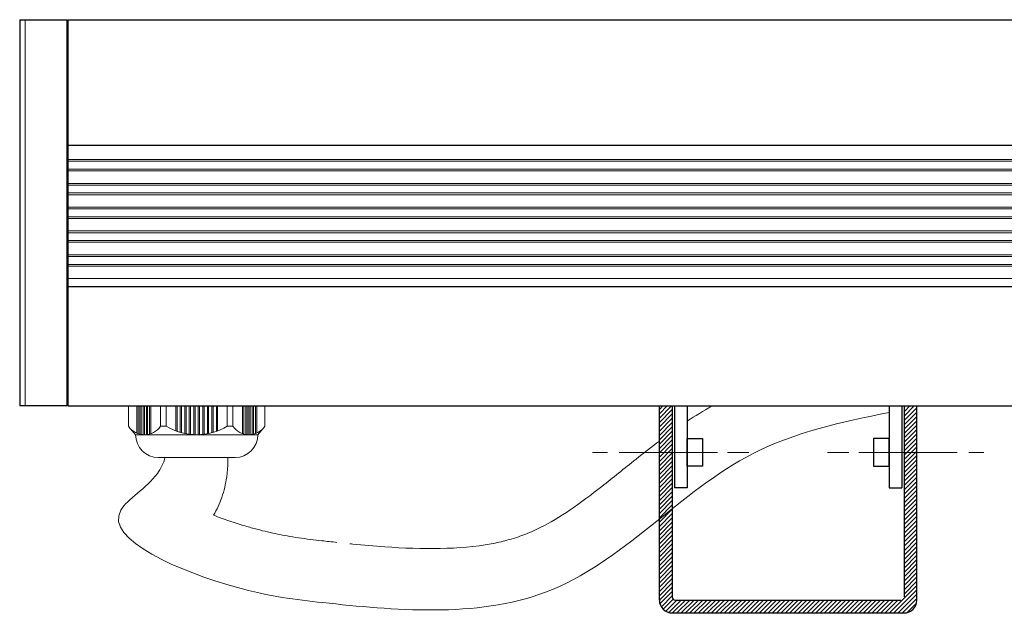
# Model space of a CAD drawing. Header units: millimetres. Extents: x -53556 to -50863, y 9628 to 12089.
# Tile 3 of 5: x -51613 to -51460, y 9753 to 9846. Entities that reach past the tile are written whole.
import ezdxf

# ---------------------------------------------------------------- set-up
doc = ezdxf.new("R2010")
doc.units = ezdxf.units.MM
doc.header["$LTSCALE"] = 0.5
doc.layers.add('_NL Sspike 750', color=7, linetype='Continuous')

# ---------------------------------------------------------------- blocks, each defined once
blk = doc.blocks.new('testa pressd')
at = {"lineweight": 9}
for p, q in [((-52517.57, 11106.27), (-52514.41, 11106.27)), ((-52513.97, 11105.9), (-52513.11, 11105.17)), ((-52517.57, 11104.99), (-52513.36, 11104.99)), ((-52517.57, 11104.79), (-52513.28, 11104.79)), ((-52517.57, 11104.49), (-52513.19, 11104.49)), ((-52517.57, 11104.29), (-52513.15, 11104.29)), ((-52517.57, 11103.99), (-52513.11, 11103.99)), ((-52517.57, 11103.79), (-52513.11, 11103.79)), ((-52513.11, 11105.17), (-52513.11, 11086.17)), ((-52517.57, 11103.49), (-52513.12, 11103.49)), ((-52517.57, 11103.29), (-52513.15, 11103.29)), ((-52517.57, 11102.99), (-52513.21, 11102.99)), ((-52517.57, 11102.79), (-52513.27, 11102.79)), ((-52517.57, 11101.29), (-52514.41, 11101.29)), ((-52514.41, 11100.42), (-52514.41, 11101.29)), ((-52509.57, 11089.71), (-52509.57, 11101.63)), ((-52517.57, 11100.42), (-52514.41, 11100.42)), ((-52517.57, 11098.92), (-52513.69, 11098.92)), ((-52517.57, 11098.72), (-52513.62, 11098.72)), ((-52517.57, 11098.22), (-52513.46, 11098.22)), ((-52517.57, 11098.02), (-52513.41, 11098.02)), ((-52517.57, 11097.52), (-52513.29, 11097.52)), ((-52517.57, 11097.32), (-52513.25, 11097.32)), ((-52517.57, 11096.82), (-52513.18, 11096.82)), ((-52517.57, 11096.62), (-52513.16, 11096.62)), ((-52517.57, 11096.12), (-52513.12, 11096.12)), ((-52517.57, 11095.92), (-52513.11, 11095.92)), ((-52517.57, 11095.42), (-52513.11, 11095.42)), ((-52517.57, 11095.22), (-52513.12, 11095.22)), ((-52517.57, 11094.72), (-52513.16, 11094.72)), ((-52517.57, 11094.52), (-52513.18, 11094.52)), ((-52517.57, 11094.02), (-52513.25, 11094.02)), ((-52517.57, 11093.82), (-52513.29, 11093.82)), ((-52517.57, 11093.32), (-52513.41, 11093.32)), ((-52517.57, 11093.12), (-52513.46, 11093.12)), ((-52517.57, 11092.62), (-52513.62, 11092.62)), ((-52517.57, 11092.42), (-52513.69, 11092.42)), ((-52517.57, 11090.92), (-52514.41, 11090.92)), ((-52517.57, 11090.05), (-52514.41, 11090.05)), ((-52514.41, 11090.05), (-52514.41, 11090.92)), ((-52517.57, 11088.55), (-52513.27, 11088.55)), ((-52517.57, 11088.35), (-52513.21, 11088.35)), ((-52517.57, 11088.05), (-52513.15, 11088.05)), ((-52517.57, 11087.85), (-52513.12, 11087.85)), ((-52517.57, 11087.55), (-52513.11, 11087.55)), ((-52517.57, 11087.35), (-52513.11, 11087.35)), ((-52517.57, 11087.05), (-52513.15, 11087.05)), ((-52517.57, 11086.85), (-52513.19, 11086.85)), ((-52517.57, 11086.55), (-52513.28, 11086.55)), ((-52517.57, 11086.35), (-52513.36, 11086.35)), ((-52513.97, 11085.44), (-52513.11, 11086.17)), ((-52517.57, 11085.07), (-52514.41, 11085.07))]:
    blk.add_line(p, q, dxfattribs=at)
for points in [[(-52514.41, 11101.29, 0.522355), (-52514.41, 11106.27, 0.899134)], [(-52514.41, 11100.42, -0.273684), (-52514.41, 11090.92, -1.05632)], [(-52514.41, 11090.05, -0.522355), (-52514.41, 11085.07, -0.899134)]]:
    blk.add_lwpolyline(points, format="xyb", dxfattribs=at)
for centre, start, end in [((-52513.11, 11101.63), 0, 90), ((-52513.11, 11089.71), 270, 0)]:
    blk.add_arc(centre, 3.54, start, end, dxfattribs=at)
blk = doc.blocks.new('Sspike 750 front')
at = {"lineweight": 5, "ltscale": 0.5}
h = blk.add_hatch(dxfattribs=at)
h.set_pattern_fill('ANSI31', color=256, scale=0.15, style=0)
h.set_pattern_definition([(45, (12695.9618, 3541.32576), (-0.3367596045, 0.3367596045), [])])
edge = h.paths.add_edge_path()
edge.add_line((-51473.81, 9785.56), (-51475.81, 9785.56))
edge.add_line((-51475.81, 9785.56), (-51475.81, 9755.91))
edge.add_arc((-51476.31, 9755.91), 0.5, -90, 0, ccw=False)
edge.add_line((-51476.31, 9755.41), (-51511.31, 9755.41))
edge.add_arc((-51511.31, 9755.91), 0.5, 180, 270, ccw=False)
edge.add_line((-51511.81, 9755.91), (-51511.81, 9785.56))
edge.add_line((-51511.81, 9785.56), (-51513.81, 9785.56))
edge.add_line((-51513.81, 9785.56), (-51513.81, 9755.41))
edge.add_arc((-51511.81, 9755.41), 2, 180, 270)
edge.add_line((-51511.81, 9753.41), (-51475.81, 9753.41))
edge.add_arc((-51475.81, 9755.41), 2, 270, 360)
edge.add_line((-51473.81, 9755.41), (-51473.81, 9785.56))
at = {"ltscale": 0.5}
for p, q in [((-51613.18, 9845.56), (-51613.18, 9785.56)), ((-51613.18, 9845.56), (-51605.88, 9845.56)), ((-51605.88, 9845.56), (-51605.88, 9785.56)), ((-51605.68, 9845.56), (-51605.68, 9785.56)), ((-51605.68, 9845.56), (-50870.68, 9845.56)), ((-51605.68, 9826.06), (-50870.68, 9826.06)), ((-51605.68, 9804.11), (-50870.68, 9804.11)), ((-51605.88, 9785.56), (-51613.18, 9785.56)), ((-51605.68, 9785.56), (-50870.68, 9785.56)), ((-51513.81, 9755.41), (-51513.81, 9785.56)), ((-51511.81, 9785.56), (-51511.81, 9755.91)), ((-51511.48, 9785.56), (-51511.48, 9772.86)), ((-51509.48, 9785.56), (-51509.48, 9772.86)), ((-51478.14, 9785.56), (-51478.14, 9772.86)), ((-51476.14, 9785.56), (-51476.14, 9772.86)), ((-51475.81, 9785.56), (-51475.81, 9755.91)), ((-51473.81, 9755.41), (-51473.81, 9785.56)), ((-51509.48, 9772.86), (-51511.48, 9772.86)), ((-51478.14, 9772.86), (-51476.14, 9772.86)), ((-51511.31, 9755.41), (-51476.31, 9755.41)), ((-51511.81, 9753.41), (-51475.81, 9753.41))]:
    blk.add_line(p, q, dxfattribs=at)
at = {"lineweight": 15, "ltscale": 0.5}
for p, q in [((-51612.34, 9785.56), (-51612.34, 9845.56)), ((-51605.68, 9823.57), (-50870.68, 9823.57)), ((-51605.68, 9822.35), (-50870.68, 9822.35)), ((-51605.68, 9819.87), (-50870.68, 9819.87)), ((-51605.68, 9818.65), (-50870.68, 9818.65)), ((-51605.68, 9816.17), (-50870.68, 9816.17)), ((-51605.68, 9814.95), (-50870.68, 9814.95)), ((-51605.68, 9812.47), (-50870.68, 9812.47)), ((-51605.68, 9811.25), (-50870.68, 9811.25)), ((-51605.68, 9808.77), (-50870.68, 9808.77)), ((-51605.68, 9807.55), (-50870.68, 9807.55))]:
    blk.add_line(p, q, dxfattribs=at)
at = {"lineweight": 5, "ltscale": 0.5}
for p, q in [((-51605.68, 9823.84), (-50870.68, 9823.84)), ((-51605.68, 9822.08), (-50870.68, 9822.08)), ((-51605.68, 9820.14), (-50870.68, 9820.14)), ((-51605.68, 9818.38), (-50870.68, 9818.38)), ((-51605.68, 9816.44), (-50870.68, 9816.44)), ((-51605.68, 9814.68), (-50870.68, 9814.68)), ((-51605.68, 9812.74), (-50870.68, 9812.74)), ((-51605.68, 9810.98), (-50870.68, 9810.98)), ((-51605.68, 9809.04), (-50870.68, 9809.04)), ((-51605.68, 9807.28), (-50870.68, 9807.28)), ((-51605.68, 9805.38), (-50870.68, 9805.38)), ((-51524.2, 9778.36), (-51521.88, 9778.36)), ((-51520.08, 9778.36), (-51504.79, 9778.36)), ((-51503.24, 9778.36), (-51499.94, 9778.36)), ((-51484.38, 9778.36), (-51487.68, 9778.36)), ((-51467.55, 9778.36), (-51482.83, 9778.36)), ((-51463.42, 9778.36), (-51465.75, 9778.36))]:
    blk.add_line(p, q, dxfattribs=at)
at = {"ltscale": 0.5}
for points in [[(-51509.48, 9780.49), (-51507.09, 9780.49), (-51507.09, 9776.23), (-51509.48, 9776.23)], [(-51478.14, 9780.49), (-51480.54, 9780.49), (-51480.54, 9776.23), (-51478.14, 9776.23)]]:
    blk.add_lwpolyline(points, close=True, dxfattribs=at)
for centre, radius, start, end in [((-51511.81, 9755.41), 2, 180, 270), ((-51511.31, 9755.91), 0.5, 180, 270), ((-51475.81, 9755.41), 2, 270, 0)]:
    blk.add_arc(centre, radius, start, end, dxfattribs=at)
at = {"lineweight": 15, "ltscale": 0.5}
blk.add_open_spline([(-51509.48, 9783.19), (-51508.26, 9784.01), (-51506.98, 9784.8), (-51505.65, 9785.56)], degree=3, dxfattribs=at)
for points, knots in [([(-51590.61, 9777.56), (-51590.83, 9776.68), (-51592.4, 9773.36), (-51604.64, 9766.6), (-51580.3, 9756.61), (-51560.56, 9754.37), (-51527.44, 9751.15), (-51505.64, 9778.71), (-51485.41, 9783.09), (-51478.14, 9784.56)], [3.672282, 3.672282, 3.672282, 3.672282, 6.42202, 14.444903, 35.988442, 49.649346, 84.272052, 123.109403, 145.144741, 145.144741, 145.144741, 145.144741]), ([(-51561.9, 9764.16), (-51561.73, 9764.15), (-51561.57, 9764.13), (-51559.78, 9763.95), (-51558.13, 9763.8), (-51553.56, 9763.48), (-51550.65, 9763.36), (-51545.06, 9763.48), (-51542.39, 9763.71), (-51539.11, 9764.31), (-51538.29, 9764.5), (-51536.57, 9764.95), (-51535.69, 9765.23), (-51534.02, 9765.87), (-51533.18, 9766.24), (-51530.81, 9767.42), (-51529.26, 9768.36), (-51526.07, 9770.52), (-51524.43, 9771.75), (-51521.04, 9774.41), (-51519.28, 9775.84), (-51516.27, 9778.23), (-51515.06, 9779.18), (-51513.81, 9780.12)], [53.071216, 53.071216, 53.071216, 53.071216, 53.586, 53.586, 58.800792, 58.800792, 68.054547, 68.054547, 77.308301, 77.308301, 80.534871, 80.534871, 84.325694, 84.325694, 88.116518, 88.116518, 94.843401, 94.843401, 101.570284, 101.570284, 108.297167, 108.297167, 112.577951, 112.577951, 112.577951, 112.577951]), ([(-51580.86, 9777.56), (-51580.85, 9777.22), (-51580.85, 9776.84), (-51580.87, 9776.09), (-51580.89, 9775.71), (-51580.95, 9775.05), (-51580.98, 9774.79), (-51581.1, 9773.99), (-51581.2, 9773.45), (-51581.46, 9772.39), (-51581.61, 9771.88), (-51582.13, 9770.4), (-51582.56, 9769.47), (-51583.06, 9768.59)], [1.40707, 1.40707, 1.40707, 1.40707, 2.028331, 2.028331, 2.57445, 2.57445, 2.91755, 2.91755, 3.603749, 3.603749, 4.289947, 4.289947, 5.600381, 5.600381, 5.600381, 5.600381]), ([(-51583.06, 9768.59), (-51582.28, 9768.29), (-51581.48, 9768), (-51579.82, 9767.44), (-51578.96, 9767.17), (-51577.51, 9766.74), (-51576.91, 9766.57), (-51575.75, 9766.26), (-51575.2, 9766.12), (-51573.6, 9765.74), (-51572.61, 9765.54), (-51570.44, 9765.15), (-51569.26, 9764.99), (-51567.45, 9764.76), (-51566.85, 9764.69), (-51565.48, 9764.54), (-51564.69, 9764.46), (-51563.9, 9764.37)], [30.449016, 30.449016, 30.449016, 30.449016, 32.595727, 32.595727, 34.899794, 34.899794, 36.645102, 36.645102, 38.39041, 38.39041, 41.881026, 41.881026, 46.28594, 46.28594, 48.371207, 48.371207, 50.930952, 50.930952, 50.930952, 50.930952])]:
    blk.add_open_spline(points, degree=3, knots=knots, dxfattribs=at)
at = {"rotation": 270}
blk.add_blockref('testa pressd', (-62681.35, -42732.01), dxfattribs=at)

msp = doc.modelspace()

# ---------------------------------------------------------------- block references
at = {"layer": '_NL Sspike 750'}
msp.add_blockref('Sspike 750 front', (0, 0), dxfattribs=at)

doc.saveas('drawing.dxf')
